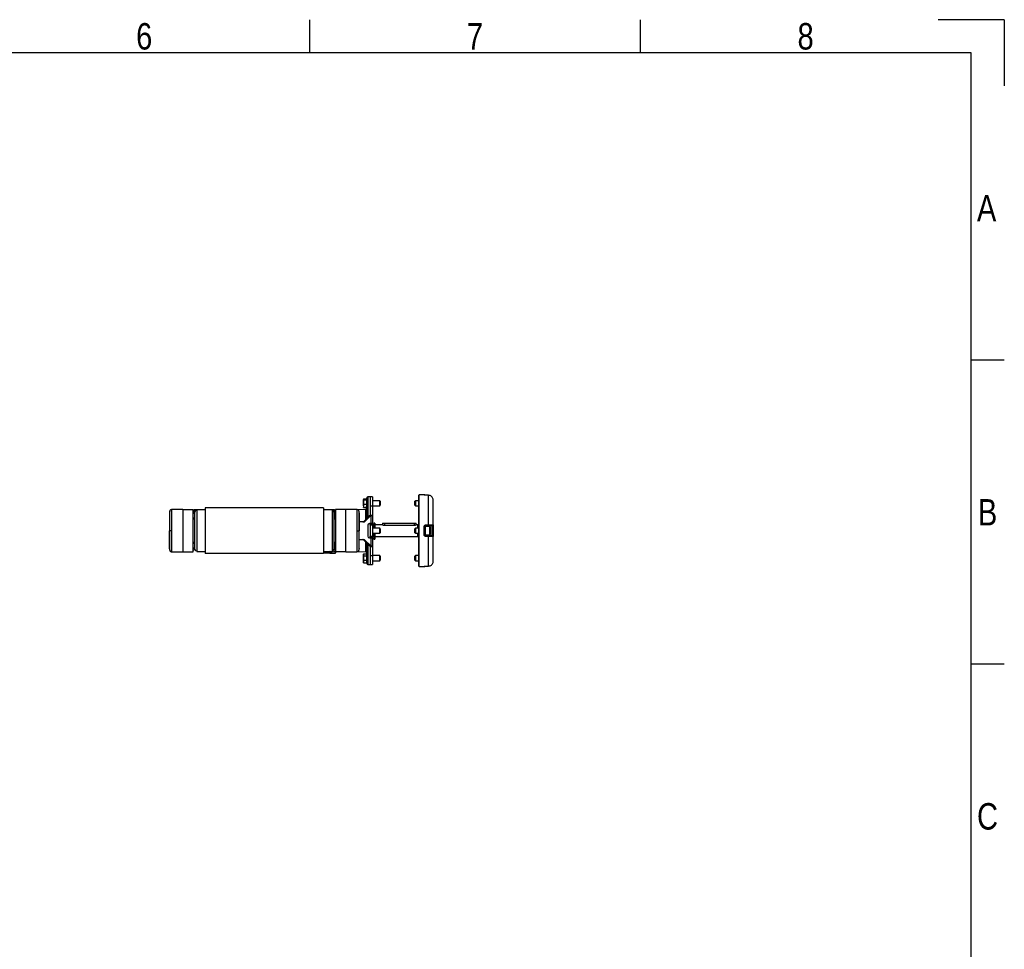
# Model space of a CAD drawing. Header units: millimetres. Extents: x 0 to 420, y 0 to 297.
# Tile 14 of 14: x 266 to 420, y 151 to 297. Entities that reach past the tile are written whole.
import ezdxf

# ---------------------------------------------------------------- set-up
doc = ezdxf.new("R2010")
doc.units = ezdxf.units.MM
doc.layers.add('CARTIGLIO', color=140, linetype='Continuous')
doc.styles.add('SLDTEXTSTYLE2', font='TXT', dxfattribs={"width": 0.821468})

msp = doc.modelspace()

# ---------------------------------------------------------------- linework, layer by layer
at = {"color": 7, "linetype": 'Continuous', "lineweight": 25}
for p, q in [((319.7494, 221.9716), (319.715, 221.9003)), ((319.715, 221.9003), (319.7494, 221.829)), ((319.715, 221.4942), (319.715, 221.9003)), ((319.7494, 221.9716), (320.2445, 221.9716)), ((320.2445, 218.9157), (320.2445, 222.1294)), ((320.774, 222.2948), (320.4006, 222.2882)), ((320.4006, 222.2882), (320.4006, 219.0735)), ((321.1711, 222.2948), (320.774, 222.2948)), ((320.774, 222.2948), (320.774, 220.9037)), ((320.774, 222.2948), (320.774, 220.9037)), ((321.1711, 222.2948), (321.1711, 220.9037)), ((328.4514, 222.5595), (328.3852, 222.5595)), ((328.3852, 211.4405), (328.3852, 222.5595)), ((329.2468, 222.6182), (328.4514, 222.6251)), ((328.4514, 211.3749), (328.4514, 222.6251)), ((329.2468, 222.5756), (329.2468, 222.6182)), ((329.4419, 222.5449), (329.4423, 222.5466)), ((329.9145, 222.5401), (329.4425, 222.5456)), ((329.9138, 217.9022), (329.9138, 222.5394)), ((291.4536, 220.3086), (289.6809, 220.2932)), ((291.4536, 220.3086), (291.4536, 213.6914)), ((291.5198, 213.6908), (291.5198, 220.3092)), ((291.5198, 220.3092), (293.1082, 220.3092)), ((293.1082, 213.6908), (293.1082, 220.3092)), ((293.2406, 220.1107), (293.2406, 220.3092)), ((293.2406, 220.3092), (293.9025, 220.3092)), ((293.9025, 220.3092), (294.9614, 220.3092)), ((293.9025, 220.3092), (293.9025, 220.2463)), ((313.4931, 220.574), (294.9614, 220.574)), ((294.9614, 220.574), (294.9614, 213.426)), ((313.4931, 220.574), (313.4931, 213.426)), ((313.4931, 220.3092), (314.552, 220.3092)), ((314.552, 220.3092), (315.2139, 220.3092)), ((314.552, 220.2463), (314.552, 220.3092)), ((315.2139, 220.3092), (315.2139, 220.1107)), ((316.9346, 220.3092), (315.3462, 220.3092)), ((315.3462, 220.3092), (315.3462, 213.6908)), ((316.9346, 220.3092), (316.9346, 213.6908)), ((318.7735, 220.2932), (317.0008, 220.3086)), ((317.0008, 213.6914), (317.0008, 220.3086)), ((319.715, 220.8959), (319.715, 221.4942)), ((319.7494, 221.1594), (319.715, 220.8959)), ((319.715, 220.8959), (319.7494, 220.6324)), ((319.715, 220.8959), (319.715, 220.6921)), ((319.7494, 220.6324), (319.715, 220.7037)), ((319.7494, 221.829), (320.2445, 221.829)), ((319.7494, 221.1594), (320.2445, 221.1594)), ((319.7494, 220.6324), (320.1783, 220.6324)), ((320.2445, 220.8431), (320.1783, 220.8419)), ((320.1783, 220.8419), (320.1783, 220.8301)), ((320.1783, 220.8301), (320.2445, 220.8309)), ((320.1783, 220.8301), (320.1783, 220.7888)), ((320.1783, 220.7888), (320.2445, 220.7896)), ((320.1783, 220.7888), (320.1783, 220.7444)), ((320.1783, 220.7444), (320.2445, 220.744)), ((320.1783, 220.7444), (320.1783, 220.5464)), ((320.1783, 220.5464), (320.2445, 220.546)), ((320.1783, 220.5464), (320.1783, 220.5216)), ((320.1783, 220.5216), (320.2445, 220.5204)), ((320.1783, 220.3106), (320.1783, 220.3063)), ((320.2445, 220.3074), (320.1783, 220.3063)), ((320.1783, 220.3063), (320.1783, 220.2944)), ((320.774, 220.9037), (321.1711, 220.9037)), ((320.774, 220.9037), (320.774, 219.451)), ((322.283, 221.6991), (321.1711, 221.6991)), ((321.1711, 220.9049), (322.283, 220.9049)), ((321.1711, 220.9037), (321.1711, 219.451)), ((322.3624, 221.6197), (322.283, 221.6991)), ((322.283, 221.4269), (322.283, 221.6991)), ((322.283, 220.9049), (322.283, 221.4269)), ((322.283, 220.9049), (322.3624, 220.9843)), ((322.3624, 221.6197), (322.3624, 221.4019)), ((322.3624, 221.4019), (322.3624, 220.9843)), ((327.869, 221.6991), (327.7896, 221.6197)), ((327.7896, 220.9843), (327.7896, 221.6197)), ((327.7896, 220.9843), (327.869, 220.9049)), ((328.3852, 221.6991), (327.869, 221.6991)), ((327.869, 221.6991), (327.869, 220.9049)), ((327.869, 220.9049), (328.3852, 220.9049)), ((330.6355, 217.8912), (330.6355, 221.8023)), ((289.68, 220.2903), (289.6349, 220.2837)), ((289.6809, 220.2932), (289.6809, 220.2932)), ((291.5198, 220.243), (291.4536, 220.2442)), ((293.373, 218.787), (293.1082, 218.787)), ((293.4626, 220.1107), (293.2406, 220.1107)), ((293.2406, 219.9783), (293.3814, 219.9783)), ((293.2406, 219.7797), (293.373, 219.7797)), ((293.373, 217), (293.373, 219.9121)), ((294.9614, 220.2596), (293.6377, 220.243)), ((293.6377, 220.243), (293.6377, 213.757)), ((314.8167, 220.243), (313.4931, 220.2596)), ((314.8167, 220.243), (314.8167, 213.757)), ((315.2139, 220.1107), (314.9919, 220.1107)), ((315.2139, 219.9783), (315.0731, 219.9783)), ((315.0815, 219.9121), (315.0815, 217)), ((315.2139, 219.7797), (315.0815, 219.7797)), ((315.0815, 219.7756), (315.1718, 219.7779)), ((315.0815, 219.7094), (315.1724, 219.7118)), ((315.1724, 219.5809), (315.0815, 219.5785)), ((315.3462, 218.787), (315.0815, 218.787)), ((315.1724, 218.787), (315.1724, 219.5809)), ((315.2403, 219.6456), (315.2403, 218.787)), ((315.2933, 219.6456), (315.2403, 219.6456)), ((315.2476, 219.9766), (315.2789, 219.9771)), ((315.2789, 219.728), (315.2789, 219.7627)), ((315.2933, 219.6456), (315.2933, 219.0107)), ((315.2933, 218.881), (315.2933, 218.787)), ((317.0008, 220.2442), (316.9346, 220.243)), ((320.0884, 220.2973), (318.8606, 220.2758)), ((320.6976, 219.3738), (319.7932, 218.4594)), ((320.8654, 219.3738), (319.9611, 218.4594)), ((320.0884, 218.7579), (320.0884, 220.2973)), ((320.1783, 220.2944), (320.2445, 220.2952)), ((320.1783, 220.2944), (320.1783, 220.1729)), ((320.1783, 220.1729), (320.2445, 220.1737)), ((320.1783, 220.1729), (320.1783, 220.1069)), ((320.1783, 220.1069), (320.2445, 220.1058)), ((320.1783, 220.1069), (320.1783, 219.7362)), ((320.1783, 219.7362), (320.2445, 219.7351)), ((320.1783, 219.7362), (320.1783, 219.733)), ((320.1783, 219.733), (320.2445, 219.7318)), ((320.2445, 219.5458), (320.1783, 219.5446)), ((320.1783, 219.5446), (320.1783, 219.5077)), ((320.1783, 219.5077), (320.2445, 219.5078)), ((320.1783, 219.5077), (320.1783, 219.4728)), ((320.1783, 219.4728), (320.2445, 219.4729)), ((320.1783, 219.4728), (320.1783, 219.4287)), ((320.1783, 219.4287), (320.2445, 219.4276)), ((320.6976, 219.3738), (320.8654, 219.3738)), ((320.774, 219.451), (321.1711, 219.451)), ((320.8654, 219.3738), (320.8654, 218.1251)), ((321.1711, 219.451), (321.1711, 218.1251)), ((319.799, 218.3899), (319.0526, 218.3899)), ((319.7932, 218.4594), (319.9611, 218.4594)), ((320.4259, 217.8604), (320.4259, 216.1396)), ((320.8654, 218.1251), (320.6658, 218.1251)), ((320.774, 218.1251), (320.774, 217.9928)), ((320.774, 217.9928), (321.1711, 217.9928)), ((320.774, 217.8604), (320.774, 217.9928)), ((321.1711, 217.8604), (320.774, 217.8604)), ((320.774, 217.8604), (320.774, 216.1396)), ((321.1711, 218.1251), (320.8654, 218.1251)), ((321.1711, 217.9928), (321.1711, 218.1251)), ((321.1711, 217.9928), (321.1711, 217.8604)), ((321.3558, 217.9266), (321.1711, 217.9266)), ((321.1711, 217.8604), (321.1711, 216.1396)), ((322.283, 217.3971), (321.1711, 217.3971)), ((321.4881, 218.1648), (321.3558, 218.1648)), ((321.3558, 218.1648), (321.3558, 217.3971)), ((321.4881, 218.1648), (321.4881, 217.3971)), ((321.5014, 217.8869), (321.4881, 217.8869)), ((322.6927, 217.9266), (321.5014, 217.9266)), ((321.5014, 217.3971), (321.5014, 217.9266)), ((322.3624, 217.3177), (322.283, 217.3971)), ((322.283, 216.9761), (322.283, 217.3971)), ((322.3624, 217.3177), (322.3624, 216.9809)), ((322.6927, 218.1913), (322.6927, 217.9266)), ((322.6927, 218.1913), (323.0236, 218.1913)), ((323.0236, 218.1913), (327.6565, 218.1913)), ((323.0236, 218.1913), (323.0236, 217.8655)), ((323.0236, 217.8655), (327.6565, 217.8655)), ((327.6565, 218.1913), (327.9875, 218.1913)), ((327.6565, 218.1913), (327.6565, 217.8655)), ((327.869, 217.3971), (327.7896, 217.3177)), ((327.7896, 216.6823), (327.7896, 217.3177)), ((328.3852, 217.3971), (327.869, 217.3971)), ((327.869, 217.3971), (327.869, 216.6029)), ((327.9875, 217.9266), (327.9875, 218.1913)), ((328.2522, 217.9266), (327.9875, 217.9266)), ((328.3852, 217.9219), (328.2522, 217.9266)), ((328.2522, 217.3971), (328.2522, 217.9266)), ((329.2468, 216.3096), (329.2468, 217.6904)), ((329.378, 217.6741), (329.378, 216.3259)), ((330.0928, 217.6619), (329.378, 217.6619)), ((329.915, 217.7485), (329.443, 217.7403)), ((329.443, 217.7403), (329.443, 217.6619)), ((330.0928, 216.3381), (330.0928, 217.6619)), ((330.1722, 217.5824), (330.1722, 216.4176)), ((330.5054, 216.2411), (330.5054, 217.7589)), ((330.6355, 217.8912), (330.6355, 216.1088)), ((289.4201, 217), (289.4019, 217)), ((293.373, 214.0879), (293.373, 217)), ((315.0815, 217), (315.0815, 214.0879)), ((319.0343, 217), (319.0526, 217)), ((320.6658, 215.8749), (320.8654, 215.8749)), ((320.774, 216.1396), (321.1711, 216.1396)), ((320.774, 216.0072), (320.774, 216.1396)), ((320.774, 216.0072), (320.774, 215.8749)), ((321.1711, 216.0072), (320.774, 216.0072)), ((320.8654, 215.8749), (320.8654, 214.6262)), ((320.8654, 215.8749), (321.1711, 215.8749)), ((321.1711, 216.6029), (322.283, 216.6029)), ((321.1711, 216.1396), (321.1711, 216.0072)), ((321.1711, 216.0734), (321.3558, 216.0734)), ((321.1711, 215.8749), (321.1711, 216.0072)), ((321.1711, 215.8749), (321.1711, 214.549)), ((321.3558, 216.6029), (321.3558, 216.1746)), ((321.3558, 216.1746), (321.4881, 216.1746)), ((321.3558, 216.1746), (321.3558, 215.9485)), ((321.3558, 215.9485), (321.4881, 215.9485)), ((321.3558, 215.9485), (321.3558, 215.7862)), ((321.3558, 215.7862), (321.4881, 215.7862)), ((321.3558, 215.7862), (321.3558, 215.7039)), ((321.3558, 215.7039), (321.4881, 215.7039)), ((321.3558, 215.7039), (321.3558, 215.6502)), ((321.4881, 216.6029), (321.4881, 216.1746)), ((321.4881, 216.1746), (321.4881, 215.9485)), ((321.4881, 216.1131), (321.5014, 216.1131)), ((321.4881, 215.9485), (321.4881, 215.7862)), ((321.4881, 215.7862), (321.4881, 215.7039)), ((321.4881, 215.7039), (321.4881, 215.6502)), ((321.5014, 216.0734), (321.5014, 216.6029)), ((321.5014, 216.0734), (328.2522, 216.0734)), ((322.283, 216.6029), (322.283, 216.9761)), ((322.283, 216.6029), (322.3624, 216.6823)), ((322.3624, 216.9809), (322.3624, 216.6823)), ((327.7896, 216.6823), (327.869, 216.6029)), ((327.869, 216.6029), (328.3852, 216.6029)), ((328.2522, 216.0734), (328.2522, 216.6029)), ((328.2522, 216.0734), (328.3852, 216.0781)), ((329.378, 216.3381), (330.0928, 216.3381)), ((329.443, 216.3381), (329.443, 216.2597)), ((329.443, 216.2597), (329.915, 216.2515)), ((329.9138, 211.4606), (329.9138, 216.0978)), ((330.6355, 212.1977), (330.6355, 216.1088)), ((293.1082, 215.213), (293.373, 215.213)), ((293.373, 214.2203), (293.2406, 214.2203)), ((315.0815, 215.213), (315.3462, 215.213)), ((315.0815, 214.4215), (315.1724, 214.4191)), ((315.1724, 214.2882), (315.0815, 214.2906)), ((315.1718, 214.2221), (315.0815, 214.2244)), ((315.0815, 214.2203), (315.2139, 214.2203)), ((315.1724, 214.4191), (315.1724, 215.213)), ((315.2403, 215.213), (315.2403, 214.3544)), ((315.2403, 214.3544), (315.2933, 214.3544)), ((315.2789, 214.2373), (315.2789, 214.272)), ((315.2933, 215.213), (315.2933, 215.119)), ((315.2933, 214.9893), (315.2933, 214.3544)), ((319.0526, 215.6101), (319.799, 215.6101)), ((319.9611, 215.5406), (319.7932, 215.5406)), ((319.7932, 215.5406), (320.6976, 214.6262)), ((319.9611, 215.5406), (320.8654, 214.6262)), ((320.0884, 213.7027), (320.0884, 215.2421)), ((320.2445, 211.8706), (320.2445, 215.0843)), ((320.4006, 214.9265), (320.4006, 211.7118)), ((320.6976, 214.6262), (320.8654, 214.6262)), ((320.774, 214.549), (321.1711, 214.549)), ((320.774, 214.549), (320.774, 213.0963)), ((321.1711, 214.549), (321.1711, 213.0963)), ((321.3558, 215.6502), (321.4881, 215.6502)), ((289.6809, 213.7068), (291.4536, 213.6914)), ((291.4536, 213.7558), (291.5198, 213.757)), ((291.5198, 213.6908), (293.1082, 213.6908)), ((293.3814, 214.0217), (293.2406, 214.0217)), ((293.6377, 213.757), (294.9614, 213.7404)), ((313.4931, 213.426), (294.9614, 213.426)), ((313.4931, 213.7404), (314.8167, 213.757)), ((313.4931, 213.712), (314.4847, 213.7293)), ((314.4847, 213.6768), (313.4931, 213.6595)), ((313.4931, 213.5848), (314.4847, 213.5675)), ((315.2789, 213.4531), (313.4931, 213.4842)), ((314.4847, 213.5675), (314.4847, 213.6768)), ((314.552, 213.6631), (314.552, 213.6326)), ((314.552, 213.6326), (314.552, 213.5414)), ((315.2823, 213.7199), (314.6159, 213.5808)), ((314.6159, 213.5808), (314.6159, 213.5579)), ((315.0724, 214.0191), (315.0849, 214.0217)), ((315.0731, 214.0217), (315.2139, 214.0217)), ((315.2789, 213.4566), (315.2823, 213.4566)), ((315.2823, 213.4566), (315.2823, 213.7199)), ((316.9346, 213.6908), (315.3462, 213.6908)), ((315.3462, 213.6908), (315.3462, 213.5213)), ((315.3462, 213.5213), (315.3462, 213.5192)), ((316.9346, 213.757), (317.0008, 213.7558)), ((317.0008, 213.6914), (318.7735, 213.7068)), ((318.8647, 213.7241), (320.0884, 213.7027)), ((319.7496, 213.4038), (319.715, 213.3089)), ((319.7494, 213.4031), (319.715, 213.2369)), ((319.715, 213.2369), (319.715, 213.3089)), ((319.715, 213.2369), (319.7494, 213.0708)), ((319.715, 212.7182), (319.715, 213.2369)), ((319.715, 212.1793), (319.715, 212.7182)), ((319.7494, 213.4031), (320.2445, 213.4031)), ((319.7494, 213.0708), (320.2445, 213.0708)), ((320.774, 213.0963), (320.774, 211.7052)), ((320.774, 213.0963), (321.1711, 213.0963)), ((320.774, 213.0963), (320.774, 211.7052)), ((321.1711, 213.0963), (321.1711, 211.7052)), ((322.283, 213.0951), (321.1711, 213.0951)), ((322.3624, 213.0157), (322.283, 213.0951)), ((322.283, 212.7112), (322.283, 213.0951)), ((322.283, 212.3009), (322.283, 212.7112)), ((322.3624, 213.0157), (322.3624, 212.7085)), ((322.3624, 212.7085), (322.3624, 212.3803)), ((327.869, 213.0951), (327.7896, 213.0157)), ((327.7896, 212.3803), (327.7896, 213.0157)), ((328.3852, 213.0951), (327.869, 213.0951)), ((327.869, 213.0951), (327.869, 212.3009)), ((319.7494, 212.3657), (319.715, 212.1793)), ((319.715, 212.1793), (319.7494, 211.993)), ((319.715, 212.0871), (319.715, 212.1793)), ((319.715, 212.0871), (319.7496, 211.9922)), ((319.7494, 211.993), (319.7469, 212.0053)), ((319.7494, 212.3657), (320.2445, 212.3657)), ((319.7494, 211.993), (320.2445, 211.993)), ((320.4006, 211.7118), (320.774, 211.7052)), ((320.774, 211.7052), (321.1711, 211.7052)), ((321.1711, 212.3009), (322.283, 212.3009)), ((322.283, 212.3009), (322.3624, 212.3803)), ((327.7896, 212.3803), (327.869, 212.3009)), ((327.869, 212.3009), (328.3852, 212.3009)), ((328.3852, 211.4405), (328.4514, 211.4405)), ((328.4514, 211.3749), (329.2468, 211.3818)), ((329.2468, 211.3818), (329.2468, 211.4244)), ((329.4423, 211.4534), (329.4419, 211.4551)), ((329.4425, 211.4544), (329.9139, 211.4599)), ((329.9142, 211.4599), (329.9145, 211.4599))]:
    msp.add_line(p, q, dxfattribs=at)
at = {"color": 7, "linetype": 'Continuous', "lineweight": 25, "flags": 128}
for points in [[(329.9138, 222.5394), (329.6491, 222.5425), (329.4419, 222.5449)], [(329.4423, 222.5466), (329.4424, 222.5464), (329.4425, 222.5455)], [(329.9138, 222.5394), (329.9143, 222.5409), (329.9145, 222.5401)], [(329.4419, 217.8937), (329.7065, 217.8985), (329.9138, 217.9022)], [(289.6811, 217.0001), (289.6332, 217.0001), (289.587, 217.0001), (289.5439, 217), (289.5055, 217), (289.4729, 217), (289.4473, 217), (289.4295, 217), (289.4201, 217)], [(318.7734, 216.9999), (318.8213, 216.9999), (318.8675, 216.9999), (318.9105, 217), (318.949, 217), (318.9815, 217), (319.0071, 217), (319.0249, 217), (319.0343, 217)], [(329.9138, 216.0978), (329.6491, 216.1026), (329.4419, 216.1063)], [(329.4419, 211.4551), (329.7065, 211.4582), (329.9138, 211.4606)], [(329.4425, 211.4544), (329.4424, 211.4536), (329.4423, 211.4534)], [(329.9145, 211.4599), (329.9143, 211.4591), (329.9138, 211.4606)]]:
    msp.add_lwpolyline(points, dxfattribs=at)
at = {"color": 7, "linetype": 'Continuous', "lineweight": 25}
for centre, radius, start, end in [((320.4034, 222.1294), 0.1588, 91, 180), ((329.2456, 222.4858), 0.1324, 30.295497, 89.5), ((329.2456, 222.4424), 0.1331, 62.086988, 89.516), ((320.0857, 220.4561), 0.1588, 271, 306.389329), ((293.2406, 219.6474), 0.3309, 90, 113.578178), ((293.2406, 219.6474), 0.1324, 90, 180), ((293.009, 218.9458), 0.1655, 306.869898, 53.130102), ((293.6377, 219.9121), 0.2647, 90, 180), ((314.8167, 219.9121), 0.2647, 0, 90), ((315.2918, 219.6463), 0.1361, 151.27083, 208.72917), ((315.1753, 219.6456), 0.1324, 38.505574, 91.5), ((314.2239, 219.7366), 0.9488, 358.501931, 2.498145), ((315.1741, 219.6456), 0.0662, 0, 91.5), ((315.1748, 219.6464), 0.0655, 267.897265, 359.338363), ((315.2139, 219.6474), 0.3309, 66.421822, 90), ((315.2139, 219.6474), 0.1324, 0, 90), ((314.2999, 220.9313), 1.5512, 306.652263, 309.13059), ((315.318, 219.9718), 0.0395, 172.280996, 179.853342), ((315.28, 219.911), 0.0662, 46.307151, 91), ((315.4455, 218.9458), 0.1655, 126.869898, 233.130102), ((319.6292, 218.618), 0.2281, 270.482371, 315.964056), ((319.797, 218.618), 0.2281, 270.482371, 315.964056), ((320.6788, 217.8722), 0.2533, 92.952141, 182.675337), ((329.2789, 217.412), 0.2802, 69.288132, 96.578748), ((325.9926, 217.791), 3.4508, 359.15764, 1.705105), ((326.4677, 217.7994), 3.4476, 359.154074, 1.707464), ((330.0928, 217.5824), 0.0794, 0, 90), ((330.5031, 217.8912), 0.1324, 271, 0), ((320.6788, 216.1278), 0.2533, 177.324663, 267.047859), ((329.2789, 216.588), 0.2802, 263.421252, 290.711868), ((325.9926, 216.209), 3.4508, 358.294895, 0.84236), ((326.4677, 216.2006), 3.4476, 358.292536, 0.845926), ((330.0928, 216.4176), 0.0794, 270, 0), ((330.5031, 216.1088), 0.1324, 0, 89), ((293.009, 215.0542), 0.1655, 306.869898, 53.130102), ((293.2406, 214.3526), 0.1324, 180, 270), ((315.2918, 214.3537), 0.1361, 151.27083, 208.72917), ((314.2239, 214.2634), 0.9488, 357.501855, 1.498069), ((315.1753, 214.3544), 0.1324, 268.5, 321.494426), ((315.1748, 214.3536), 0.0655, 0.661637, 92.102735), ((315.1741, 214.3544), 0.0662, 268.5, 0), ((315.2139, 214.3526), 0.1324, 270, 0), ((314.2999, 213.0687), 1.5512, 50.86941, 53.347737), ((315.4455, 215.0542), 0.1655, 126.869898, 233.130102), ((319.6292, 215.382), 0.2281, 44.035944, 89.517629), ((319.797, 215.382), 0.2281, 44.035944, 89.517629), ((289.6829, 213.9847), 0.2644, 186.179486, 269.585698), ((293.2406, 214.3526), 0.3309, 246.421822, 270), ((293.6377, 214.0879), 0.2647, 180, 270), ((314.5435, 213.703), 0.0645, 155.95366, 204.04634), ((314.2466, 213.7459), 0.2387, 356.025877, 1.671414), ((314.4858, 213.6631), 0.0662, 25.929341, 91), ((314.4863, 213.6331), 0.0657, 268.575283, 359.547871), ((314.2374, 213.8321), 0.2878, 338.462111, 344.080321), ((314.4858, 213.6631), 0.0662, 0, 25.929341), ((314.6014, 213.5767), 0.0995, 81.082524, 119.761892), ((314.6014, 213.5048), 0.0774, 79.201074, 129.646636), ((314.6014, 213.4818), 0.0774, 79.201074, 129.646636), ((314.8167, 214.0879), 0.2647, 270, 0), ((315.2139, 214.3526), 0.3309, 270, 293.578178), ((315.28, 213.5192), 0.0662, 269, 0), ((315.2968, 213.7959), 0.0774, 259.201074, 309.646636), ((320.0857, 213.5439), 0.1588, 0, 89), ((320.4034, 211.8706), 0.1588, 180, 269), ((329.2456, 211.5142), 0.1324, 270.5, 329.677279), ((329.2456, 211.5576), 0.1331, 270.483929, 298.017591)]:
    msp.add_arc(centre, radius, start, end, dxfattribs=at)
for centre, major_axis, ratio, start_param, end_param in [((314.4858, 220.0864), (0.0012, 6.6194), 0.00001526, 2.96708611, 3.09656734), ((360.7396, 219.279), (162.4767, -1.1934), 0.03946155, 4.42463256, 4.42909478), ((314.6182, 213.9195), (0.0135, 1.355), 0.0008151, 4.45976438, 4.53102055), ((315.28, 220.0725), (0.0012, 6.6194), 0.00001526, 3.10907241, 3.14159239), ((315.28, 214.0576), (-0.0135, 1.3494), 0.00082193, 1.59255895, 1.82376246)]:
    msp.add_ellipse(centre, major_axis=major_axis, ratio=ratio, start_param=start_param, end_param=end_param, dxfattribs=at)
for points, knots in [([(329.4419, 222.5449), (329.4197, 222.5455), (329.3754, 222.5468), (329.3168, 222.5529), (329.2728, 222.561), (329.2499, 222.5691), (329.2477, 222.5738), (329.2468, 222.5756)], [0, 0, 0, 0, 0.21190404, 0.42486415, 0.64104474, 0.86118213, 1, 1, 1, 1]), ([(329.4057, 222.548), (329.3964, 222.5484), (329.3698, 222.5494), (329.3359, 222.5533), (329.3122, 222.5571), (329.303, 222.5596), (329.3038, 222.5593), (329.304, 222.5592)], [0, 0, 0, 0, 0.17693847, 0.50463871, 0.77079622, 0.94793229, 1, 1, 1, 1]), ([(329.4422, 222.5467), (329.4396, 222.5467), (329.4271, 222.5466), (329.4152, 222.5474), (329.4057, 222.548)], [0, 0, 0, 0, 0.20589298, 1, 1, 1, 1]), ([(330.6355, 221.8023), (330.6272, 221.8861), (330.6107, 222.0539), (330.4818, 222.2769), (330.2927, 222.4435), (330.0908, 222.5269), (329.9613, 222.536), (329.9138, 222.5394)], [0, 0, 0, 0, 0.21982892, 0.43999401, 0.65884934, 0.87496666, 1, 1, 1, 1]), ([(319.7494, 221.829), (319.7483, 221.8231), (319.7273, 221.7128), (319.721, 221.6005), (319.715, 221.4942)], [0, 0, 0, 0, 0.0529743, 1, 1, 1, 1]), ([(319.715, 221.4942), (319.7193, 221.405), (319.7247, 221.2927), (319.7452, 221.1822), (319.7494, 221.1594)], [0, 0, 0, 0, 0.79381431, 1, 1, 1, 1]), ([(320.1783, 220.4978), (320.1783, 220.4885), (320.1783, 220.4572), (320.1783, 220.3874), (320.1783, 220.3385)], [0, 0, 0, 0, 0.29875179, 1, 1, 1, 1]), ([(289.4204, 220.0594), (289.4165, 220.0207), (289.4088, 219.9433), (289.4042, 219.8656), (289.4019, 219.8268)], [0, 0, 0, 0, 0.50056851, 1, 1, 1, 1]), ([(289.4019, 219.8116), (289.4019, 219.8141), (289.4019, 219.8213), (289.4019, 219.7009), (289.4019, 219.4596), (289.4019, 219.1107), (289.4019, 218.6683), (289.4019, 218.1548), (289.4019, 217.5905), (289.4019, 217.1967), (289.4019, 217)], [0, 0, 0, 0, 0.07180829, 0.20466384, 0.33672462, 0.46947832, 0.6020078, 0.7343695, 0.86733844, 1, 1, 1, 1]), ([(289.6798, 220.2913), (289.6493, 220.2886), (289.5924, 220.2835), (289.5233, 220.243), (289.4757, 220.1963), (289.446, 220.1493), (289.4296, 220.1073), (289.4219, 220.0738), (289.42, 220.055), (289.4193, 220.0475)], [0, 0, 0, 0, 0.23161094, 0.43175805, 0.59816768, 0.7386349, 0.85377264, 0.94214638, 1, 1, 1, 1]), ([(289.4201, 217), (289.4201, 217.1718), (289.4201, 217.5154), (289.42, 218.0165), (289.4201, 218.4882), (289.4201, 218.9185), (289.4201, 219.2933), (289.4202, 219.6041), (289.4201, 219.8406), (289.4201, 219.9886), (289.4201, 220.0556), (289.4201, 220.0494), (289.4201, 220.0475)], [0, 0, 0, 0, 0.10740972, 0.21482222, 0.32223596, 0.42964854, 0.53707435, 0.64449857, 0.75192392, 0.85935037, 0.95662987, 1, 1, 1, 1]), ([(289.681, 220.2839), (289.681, 220.286), (289.681, 220.293), (289.681, 220.2208), (289.6809, 220.0622), (289.6812, 219.8082), (289.681, 219.4732), (289.681, 219.071), (289.6811, 218.6062), (289.6809, 218.1001), (289.681, 217.5582), (289.681, 217.1879), (289.6811, 217.0001)], [0, 0, 0, 0, 0.04290957, 0.14126751, 0.24708022, 0.35596148, 0.46177303, 0.57065306, 0.67646428, 0.78534406, 0.89113857, 1, 1, 1, 1]), ([(315.2789, 219.728), (315.283, 219.7152), (315.2917, 219.6884), (315.2927, 219.6603), (315.2933, 219.6456)], [0, 0, 0, 0, 0.47852581, 1, 1, 1, 1]), ([(318.7734, 216.9999), (318.7734, 217.1824), (318.7735, 217.5527), (318.7735, 218.0902), (318.7734, 218.6014), (318.7735, 219.0628), (318.7735, 219.4696), (318.7733, 219.8026), (318.7735, 220.0601), (318.7734, 220.2188), (318.7734, 220.2924), (318.7734, 220.2856), (318.7735, 220.2834)], [0, 0, 0, 0, 0.105846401, 0.214762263, 0.320609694, 0.429526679, 0.53537443, 0.644291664, 0.750140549, 0.859059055, 0.955173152, 1, 1, 1, 1]), ([(319.0351, 220.0475), (319.0349, 220.0498), (319.0342, 220.0606), (319.028, 220.1005), (319.0029, 220.1675), (318.9403, 220.2391), (318.8588, 220.2854), (318.8007, 220.2889), (318.7744, 220.2905)], [0, 0, 0, 0, 0.01847736, 0.08582144, 0.30546512, 0.55831355, 0.80021053, 1, 1, 1, 1]), ([(319.0526, 219.8268), (319.0503, 219.8656), (319.0457, 219.9433), (319.038, 220.0207), (319.0341, 220.0594)], [0, 0, 0, 0, 0.49937363, 1, 1, 1, 1]), ([(319.0344, 220.0475), (319.0344, 220.0495), (319.0344, 220.0559), (319.0344, 219.9886), (319.0344, 219.8405), (319.0343, 219.6041), (319.0344, 219.2933), (319.0344, 218.9185), (319.0344, 218.4882), (319.0345, 218.0165), (319.0343, 217.5154), (319.0343, 217.1718), (319.0343, 217)], [0, 0, 0, 0, 0.04519697, 0.14229069, 0.24951199, 0.35673221, 0.46395128, 0.57117195, 0.6783794, 0.78558802, 0.8927954, 1, 1, 1, 1]), ([(319.0526, 219.8116), (319.0526, 219.8141), (319.0526, 219.8213), (319.0526, 219.7009), (319.0526, 219.4596), (319.0526, 219.1107), (319.0526, 218.6683), (319.0526, 218.1548), (319.0526, 217.5905), (319.0526, 217.1967), (319.0526, 217)], [0, 0, 0, 0, 0.07182898, 0.20468157, 0.3367394, 0.46949014, 0.60201668, 0.73437542, 0.8673414, 1, 1, 1, 1]), ([(320.1783, 219.713), (320.1783, 219.6605), (320.1783, 219.5866), (320.1783, 219.5659), (320.1783, 219.5598)], [0, 0, 0, 0, 0.70932866, 1, 1, 1, 1]), ([(322.6962, 217.9253), (322.6952, 217.9257), (322.6902, 217.9275), (322.7162, 217.9182), (322.772, 217.9004), (322.8591, 217.8793), (322.9488, 217.8669), (323.0053, 217.8658), (323.0236, 217.8655)], [0, 0, 0, 0, 0.05466995, 0.25609686, 0.46043972, 0.67572322, 0.89483548, 1, 1, 1, 1]), ([(327.6565, 217.8655), (327.6924, 217.8668), (327.764, 217.8695), (327.8605, 217.888), (327.9359, 217.9087), (327.9819, 217.9246), (327.9833, 217.9251), (327.9839, 217.9253)], [0, 0, 0, 0, 0.20536211, 0.41039438, 0.62384256, 0.84366258, 1, 1, 1, 1]), ([(329.2468, 217.6904), (329.249, 217.7134), (329.2534, 217.7594), (329.288, 217.8206), (329.3391, 217.8667), (329.3939, 217.89), (329.4291, 217.8927), (329.4419, 217.8937)], [0, 0, 0, 0, 0.22191221, 0.44275024, 0.6617521, 0.8773894, 1, 1, 1, 1]), ([(329.443, 217.7403), (329.4387, 217.74), (329.4269, 217.7391), (329.4086, 217.7314), (329.3917, 217.7164), (329.3802, 217.6966), (329.3787, 217.6816), (329.378, 217.6741)], [0, 0, 0, 0, 0.119476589, 0.332020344, 0.55185939, 0.775764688, 1, 1, 1, 1]), ([(329.9138, 217.9022), (329.9949, 217.9031), (330.157, 217.9051), (330.3723, 217.9049), (330.5354, 217.9021), (330.6229, 217.8972), (330.6319, 217.8929), (330.6355, 217.8912)], [0, 0, 0, 0, 0.21287359, 0.42546251, 0.63920635, 0.85549824, 1, 1, 1, 1]), ([(330.5054, 217.7589), (330.5025, 217.7588), (330.4951, 217.7587), (330.4237, 217.7574), (330.2902, 217.7551), (330.114, 217.752), (329.9813, 217.7497), (329.915, 217.7485)], [0, 0, 0, 0, 0.14488136, 0.36155244, 0.57533965, 0.78764269, 1, 1, 1, 1]), ([(289.4019, 214.1884), (289.4019, 214.1859), (289.4019, 214.1787), (289.4019, 214.2991), (289.4019, 214.5404), (289.4019, 214.8893), (289.4019, 215.3317), (289.4019, 215.8452), (289.4019, 216.4095), (289.4019, 216.8033), (289.4019, 217)], [0, 0, 0, 0, 0.07182898, 0.20468157, 0.3367394, 0.46949014, 0.60201668, 0.73437542, 0.8673414, 1, 1, 1, 1]), ([(289.4201, 213.9525), (289.4201, 213.9505), (289.4201, 213.9441), (289.4201, 214.0114), (289.4201, 214.1595), (289.4202, 214.3959), (289.4201, 214.7067), (289.4201, 215.0815), (289.4201, 215.5118), (289.42, 215.9835), (289.4201, 216.4846), (289.4201, 216.8282), (289.4201, 217)], [0, 0, 0, 0, 0.04519697, 0.14229069, 0.24951199, 0.35673221, 0.46395128, 0.57117195, 0.6783794, 0.78558802, 0.8927954, 1, 1, 1, 1]), ([(289.6811, 217.0001), (289.681, 216.8176), (289.681, 216.4473), (289.6809, 215.9098), (289.6811, 215.3986), (289.681, 214.9372), (289.681, 214.5304), (289.6812, 214.1974), (289.6809, 213.9399), (289.681, 213.7812), (289.681, 213.7076), (289.681, 213.7144), (289.681, 213.7166)], [0, 0, 0, 0, 0.10580634, 0.21468099, 0.32048836, 0.42936412, 0.53517181, 0.64404783, 0.74985665, 0.85873394, 0.95481166, 1, 1, 1, 1]), ([(318.7735, 213.7161), (318.7734, 213.714), (318.7734, 213.707), (318.7734, 213.7792), (318.7735, 213.9378), (318.7733, 214.1918), (318.7735, 214.5268), (318.7735, 214.929), (318.7734, 215.3938), (318.7735, 215.8999), (318.7735, 216.4418), (318.7734, 216.8121), (318.7734, 216.9999)], [0, 0, 0, 0, 0.04254763, 0.14094275, 0.24679549, 0.35571793, 0.46156949, 0.57049069, 0.67634193, 0.78526289, 0.8910974, 1, 1, 1, 1]), ([(319.0343, 217), (319.0343, 216.8282), (319.0343, 216.4846), (319.0345, 215.9835), (319.0344, 215.5118), (319.0344, 215.0815), (319.0344, 214.7067), (319.0343, 214.3959), (319.0344, 214.1594), (319.0344, 214.0114), (319.0344, 213.9444), (319.0344, 213.9506), (319.0344, 213.9525)], [0, 0, 0, 0, 0.10740972, 0.21482222, 0.32223596, 0.42964854, 0.53707435, 0.64449857, 0.75192392, 0.85935037, 0.95662987, 1, 1, 1, 1]), ([(319.0526, 214.1884), (319.0526, 214.1859), (319.0526, 214.1787), (319.0526, 214.2991), (319.0526, 214.5404), (319.0526, 214.8893), (319.0526, 215.3317), (319.0526, 215.8452), (319.0526, 216.4095), (319.0526, 216.8033), (319.0526, 217)], [0, 0, 0, 0, 0.07180829, 0.20466384, 0.33672462, 0.46947832, 0.6020078, 0.7343695, 0.86733844, 1, 1, 1, 1]), ([(329.4419, 216.1063), (329.4197, 216.1089), (329.3754, 216.1142), (329.3168, 216.1498), (329.2728, 216.2016), (329.2499, 216.2581), (329.2477, 216.2952), (329.2468, 216.3096)], [0, 0, 0, 0, 0.21190404, 0.42486415, 0.64104474, 0.86118213, 1, 1, 1, 1]), ([(329.378, 216.3259), (329.3783, 216.3212), (329.379, 216.309), (329.3866, 216.2908), (329.4012, 216.274), (329.4206, 216.2623), (329.4356, 216.2606), (329.443, 216.2597)], [0, 0, 0, 0, 0.14001619, 0.36327889, 0.58147636, 0.79302006, 1, 1, 1, 1]), ([(330.6355, 216.1088), (330.6272, 216.1062), (330.6107, 216.1011), (330.4818, 216.0965), (330.2927, 216.0948), (330.0908, 216.0956), (329.9613, 216.0972), (329.9138, 216.0978)], [0, 0, 0, 0, 0.21982892, 0.43999401, 0.65884934, 0.87496666, 1, 1, 1, 1]), ([(329.915, 216.2515), (329.9538, 216.2508), (330.0598, 216.2489), (330.2251, 216.246), (330.3798, 216.2433), (330.4852, 216.2415), (330.4987, 216.2413), (330.5054, 216.2411)], [0, 0, 0, 0, 0.1247127, 0.34042654, 0.55918865, 0.77962349, 1, 1, 1, 1]), ([(289.4019, 214.1732), (289.4042, 214.1344), (289.4088, 214.0567), (289.4165, 213.9793), (289.4204, 213.9406)], [0, 0, 0, 0, 0.49937363, 1, 1, 1, 1]), ([(315.2933, 214.3544), (315.2927, 214.3397), (315.2917, 214.3115), (315.283, 214.2847), (315.2789, 214.272)], [0, 0, 0, 0, 0.52281345, 1, 1, 1, 1]), ([(319.0341, 213.9406), (319.038, 213.9793), (319.0457, 214.0567), (319.0503, 214.1344), (319.0526, 214.1732)], [0, 0, 0, 0, 0.50056851, 1, 1, 1, 1]), ([(289.4194, 213.9525), (289.4195, 213.9502), (289.4203, 213.9394), (289.4265, 213.8995), (289.4515, 213.8325), (289.5141, 213.7609), (289.5957, 213.7146), (289.6538, 213.7111), (289.6801, 213.7095)], [0, 0, 0, 0, 0.01847736, 0.08582144, 0.30546512, 0.55831355, 0.80021053, 1, 1, 1, 1]), ([(314.5453, 213.6921), (314.5444, 213.6933), (314.5425, 213.6958), (314.5356, 213.6921), (314.522, 213.6855), (314.5129, 213.6819), (314.503, 213.6793), (314.4949, 213.6779), (314.489, 213.6773), (314.486, 213.6769), (314.4848, 213.6768), (314.4847, 213.6768)], [0, 0, 0, 0, 0.323343, 0.64997238, 0.7362313, 0.82297245, 0.88800526, 0.9381719, 0.97267281, 0.99633828, 1, 1, 1, 1]), ([(314.4847, 213.4736), (314.4892, 213.4738), (314.5011, 213.4743), (314.5202, 213.4819), (314.5379, 213.4973), (314.5498, 213.5182), (314.5513, 213.5336), (314.552, 213.5414)], [0, 0, 0, 0, 0.119848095, 0.318314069, 0.532865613, 0.763021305, 1, 1, 1, 1]), ([(314.5833, 213.4697), (314.5721, 213.47), (314.5456, 213.4706), (314.5123, 213.472), (314.4927, 213.4731), (314.4848, 213.4736), (314.4847, 213.4736)], [0, 0, 0, 0, 0.29198398, 0.69591493, 0.9948299, 1, 1, 1, 1]), ([(314.5382, 213.7535), (314.5376, 213.7527), (314.5333, 213.746), (314.528, 213.735), (314.5235, 213.7229), (314.5236, 213.7181), (314.5246, 213.7168), (314.5248, 213.7166), (314.5249, 213.7166)], [0, 0, 0, 0, 0.04105989, 0.33543754, 0.63013133, 0.93005523, 0.986855, 1, 1, 1, 1]), ([(314.6159, 213.5579), (314.6145, 213.5422), (314.6117, 213.5101), (314.5929, 213.4834), (314.5833, 213.4697)], [0, 0, 0, 0, 0.48856925, 1, 1, 1, 1]), ([(314.5883, 213.7541), (314.5967, 213.7421), (314.6133, 213.7182), (314.6157, 213.6894), (314.6168, 213.6751)], [0, 0, 0, 0, 0.500884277, 1, 1, 1, 1]), ([(315.2823, 213.4566), (315.2888, 213.4574), (315.3016, 213.4589), (315.3185, 213.4676), (315.3327, 213.4805), (315.3434, 213.4986), (315.3462, 213.5131), (315.3462, 213.5211), (315.3462, 213.5213)], [0, 0, 0, 0, 0.167942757, 0.335302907, 0.516448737, 0.733395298, 0.994737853, 1, 1, 1, 1]), ([(318.7747, 213.7087), (318.8052, 213.7114), (318.862, 213.7165), (318.9312, 213.757), (318.9788, 213.8037), (319.0084, 213.8507), (319.0248, 213.8927), (319.0326, 213.9262), (319.0344, 213.945), (319.0352, 213.9525)], [0, 0, 0, 0, 0.23161094, 0.43175805, 0.59816768, 0.7386349, 0.85377264, 0.94214638, 1, 1, 1, 1]), ([(319.7494, 213.0708), (319.7483, 213.0646), (319.7273, 212.9484), (319.721, 212.8302), (319.715, 212.7182)], [0, 0, 0, 0, 0.0529743, 1, 1, 1, 1]), ([(319.715, 212.7182), (319.7193, 212.6244), (319.7247, 212.5061), (319.7452, 212.3897), (319.7494, 212.3657)], [0, 0, 0, 0, 0.79381431, 1, 1, 1, 1]), ([(329.2468, 211.4244), (329.249, 211.4274), (329.2534, 211.4333), (329.288, 211.4424), (329.3391, 211.4499), (329.3939, 211.4541), (329.4291, 211.4548), (329.4419, 211.4551)], [0, 0, 0, 0, 0.22191221, 0.44275024, 0.6617521, 0.8773894, 1, 1, 1, 1]), ([(329.3034, 211.4406), (329.3037, 211.4406), (329.3043, 211.4408), (329.3141, 211.4432), (329.3361, 211.4467), (329.3659, 211.4502), (329.3901, 211.4513), (329.3991, 211.4517)], [0, 0, 0, 0, 0.10169302, 0.27100647, 0.51535631, 0.81957296, 1, 1, 1, 1]), ([(329.3991, 211.4517), (329.4077, 211.4523), (329.4217, 211.4533), (329.4366, 211.4532), (329.4422, 211.4531)], [0, 0, 0, 0, 0.62158321, 1, 1, 1, 1]), ([(329.9138, 211.4606), (329.9949, 211.4695), (330.157, 211.4873), (330.3723, 211.6141), (330.5354, 211.7994), (330.6229, 212.0056), (330.6319, 212.1427), (330.6355, 212.1977)], [0, 0, 0, 0, 0.21287359, 0.42546251, 0.63920635, 0.85549824, 1, 1, 1, 1])]:
    msp.add_open_spline(points, degree=3, knots=knots, dxfattribs=at)
for points in [[(320.6976, 219.3738), (320.7085, 219.3802), (320.7303, 219.3931), (320.7546, 219.4124), (320.7709, 219.4317), (320.773, 219.4446), (320.774, 219.451)], [(320.8654, 219.3738), (320.9091, 219.3802), (320.9964, 219.3931), (321.0935, 219.4124), (321.1588, 219.4317), (321.167, 219.4446), (321.1711, 219.451)], [(320.774, 214.549), (320.773, 214.5554), (320.7709, 214.5683), (320.7546, 214.5876), (320.7303, 214.6069), (320.7085, 214.6198), (320.6976, 214.6262)], [(321.1711, 214.549), (321.167, 214.5554), (321.1588, 214.5683), (321.0935, 214.5876), (320.9964, 214.6069), (320.9091, 214.6198), (320.8654, 214.6262)]]:
    msp.add_open_spline(points, degree=3, dxfattribs=at)
at = {"layer": 'CARTIGLIO', "linetype": 'Continuous'}
for p, q in [((311.3431, 291.8226), (311.3431, 296.9968)), ((363.0852, 291.8226), (363.0852, 296.9968)), ((420.0016, 296.9968), (409.6532, 296.9968)), ((420.0016, 296.9968), (420.0016, 286.6484)), ((414.8274, 291.8226), (5.1801, 291.8226)), ((414.8274, 5.171), (414.8274, 291.8226)), ((420.0016, 243.7024), (414.8274, 243.7024)), ((420.0016, 196.0996), (414.8274, 196.0996))]:
    msp.add_line(p, q, dxfattribs=at)

# ---------------------------------------------------------------- texts
at = {"layer": 'CARTIGLIO', "char_height": 4.1394, "attachment_point": 2, "style": 'SLDTEXTSTYLE2'}
for s, insert in [('6', (285.4283, 296.4629)), ('7', (337.1705, 296.4629)), ('8', (388.9127, 296.4629)), ('A', (417.2354, 269.5569)), ('B', (417.3813, 221.9541)), ('C', (417.3711, 174.3514))]:
    msp.add_mtext(s, dxfattribs=dict(at, insert=insert))

doc.saveas('drawing.dxf')
